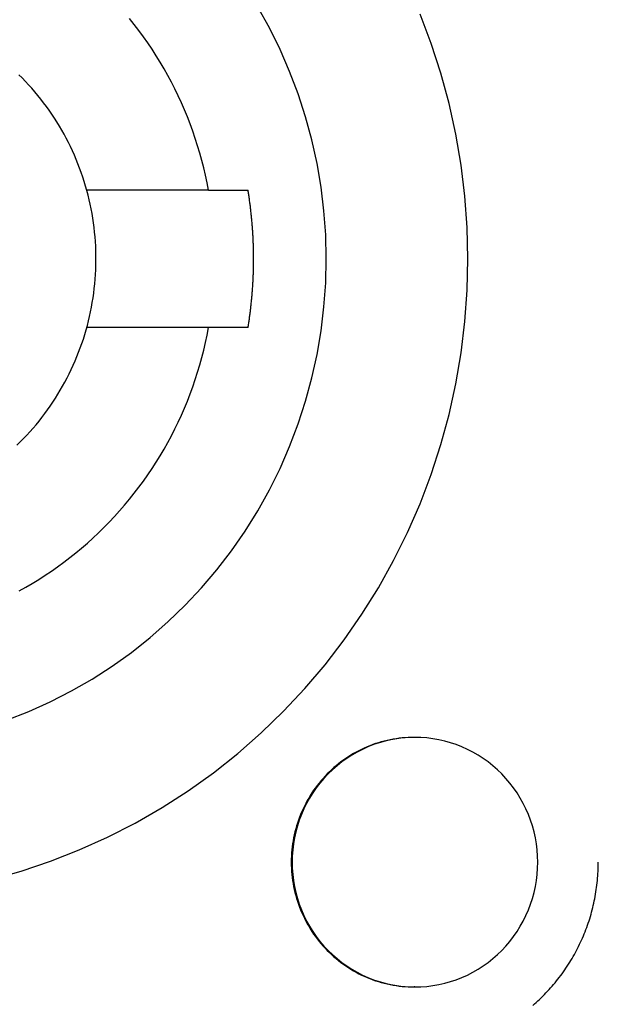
# Model space of a CAD drawing. Extents: x 637 to 3230, y 885 to 2745.
# Tile 118 of 151: x 3062 to 3076, y 1815 to 1838. Entities that reach past the tile are written whole.
import ezdxf

# ---------------------------------------------------------------- set-up
doc = ezdxf.new("R2010")
doc.units = 0
doc.layers.add('KF_GRAVIS_15_REAR', color=7, linetype='CONTINUOUS')

# ---------------------------------------------------------------- blocks, each defined once
blk = doc.blocks.new('KF_GRAVIS_15_REAR')
at = {"layer": 'KF_GRAVIS_15_REAR'}
for p, q in [((44.87808, -418.85), (41.94873, -418.85)), ((44.87808, -418.85), (45.82731, -418.85)), ((44.87808, -422.15), (41.94873, -422.15)), ((45.82731, -422.15), (44.87808, -422.15)), ((49.84182, -432), (49.82089, -432)), ((49.84182, -438), (49.82089, -438))]:
    blk.add_line(p, q, dxfattribs=at)
for points in [[(39.6544, -435.414, 0), (40.3706, -435.213, 0), (41.0763, -434.976, 0), (41.7697, -434.705, 0), (42.4491, -434.399, 0), (43.1129, -434.06, 0), (43.7595, -433.688, 0), (44.3874, -433.284, 0), (44.995, -432.849, 0), (45.5809, -432.385, 0), (46.1437, -431.892, 0), (46.6819, -431.372, 0), (47.1943, -430.825, 0), (47.6798, -430.254, 0), (48.137, -429.659, 0), (48.5649, -429.042, 0), (48.9625, -428.404, 0), (49.3288, -427.748, 0), (49.663, -427.074, 0), (49.9641, -426.384, 0), (50.2316, -425.68, 0), (50.4647, -424.963, 0), (50.6629, -424.236, 0), (50.8258, -423.5, 0), (50.9528, -422.756, 0), (51.0438, -422.007, 0), (51.0985, -421.254, 0), (51.1167, -420.5, 0), (51.0985, -419.746, 0), (51.0438, -418.993, 0), (50.9528, -418.244, 0), (50.8258, -417.5, 0), (50.6629, -416.764, 0), (50.4647, -416.037, 0), (50.2316, -415.32, 0), (49.9641, -414.616, 0)], [(40.0208, -431.587, 0), (40.5519, -431.379, 0), (41.0722, -431.144, 0), (41.5806, -430.885, 0), (42.0758, -430.6, 0), (42.5567, -430.291, 0), (43.022, -429.958, 0), (43.4707, -429.602, 0), (43.9017, -429.225, 0), (44.3139, -428.826, 0), (44.7064, -428.408, 0), (45.0781, -427.97, 0), (45.4283, -427.514, 0), (45.756, -427.042, 0), (46.0605, -426.554, 0), (46.3411, -426.051, 0), (46.597, -425.534, 0), (46.8276, -425.006, 0), (47.0325, -424.467, 0), (47.211, -423.918, 0), (47.3628, -423.361, 0), (47.4875, -422.797, 0), (47.5848, -422.228, 0), (47.6545, -421.654, 0), (47.6964, -421.078, 0), (47.7103, -420.5, 0), (47.6964, -419.922, 0), (47.6545, -419.346, 0), (47.5848, -418.772, 0), (47.4875, -418.203, 0), (47.3628, -417.639, 0), (47.211, -417.082, 0), (47.0325, -416.533, 0), (46.8276, -415.994, 0), (46.597, -415.466, 0), (46.3411, -414.949, 0), (46.0605, -414.446, 0)], [(44.8781, -418.85, 0), (44.8432, -418.669, 0), (44.8047, -418.489, 0), (44.7626, -418.31, 0), (44.7169, -418.132, 0), (44.6676, -417.954, 0), (44.6148, -417.778, 0), (44.5585, -417.603, 0), (44.4986, -417.429, 0), (44.4353, -417.256, 0), (44.3686, -417.085, 0), (44.2984, -416.915, 0), (44.2249, -416.747, 0), (44.1479, -416.58, 0), (44.0677, -416.415, 0), (43.9841, -416.251, 0), (43.8973, -416.089, 0), (43.8073, -415.929, 0), (43.7141, -415.771, 0), (43.6177, -415.615, 0), (43.5182, -415.461, 0), (43.4157, -415.309, 0), (43.3101, -415.159, 0), (43.2015, -415.011, 0), (43.09, -414.866, 0), (42.9757, -414.723, 0)], [(40.2683, -424.975, 0), (40.3487, -424.897, 0), (40.4276, -424.817, 0), (40.5051, -424.736, 0), (40.5811, -424.653, 0), (40.6556, -424.569, 0), (40.7285, -424.484, 0), (40.7999, -424.397, 0), (40.8697, -424.309, 0), (40.9379, -424.219, 0), (41.0044, -424.128, 0), (41.0693, -424.036, 0), (41.1326, -423.943, 0), (41.1941, -423.849, 0), (41.2539, -423.753, 0), (41.312, -423.657, 0), (41.3683, -423.559, 0), (41.4228, -423.461, 0), (41.4756, -423.361, 0), (41.5265, -423.26, 0), (41.5756, -423.159, 0), (41.6228, -423.056, 0), (41.6682, -422.953, 0), (41.7117, -422.849, 0), (41.7533, -422.744, 0), (41.793, -422.638, 0), (41.8308, -422.532, 0), (41.8666, -422.425, 0), (41.9005, -422.317, 0), (41.9324, -422.208, 0), (41.9624, -422.099, 0), (41.9904, -421.99, 0), (42.0164, -421.88, 0), (42.0404, -421.769, 0), (42.0624, -421.658, 0), (42.0823, -421.547, 0), (42.1003, -421.436, 0), (42.1162, -421.324, 0), (42.1301, -421.211, 0), (42.142, -421.099, 0), (42.1518, -420.986, 0), (42.1596, -420.873, 0), (42.1654, -420.76, 0), (42.169, -420.647, 0), (42.1707, -420.534, 0), (42.1703, -420.421, 0), (42.1678, -420.308, 0), (42.1633, -420.195, 0), (42.1568, -420.082, 0), (42.1482, -419.969, 0), (42.1375, -419.856, 0), (42.1248, -419.744, 0), (42.1101, -419.632, 0), (42.0934, -419.52, 0), (42.0746, -419.408, 0), (42.0538, -419.297, 0), (42.0311, -419.187, 0), (42.0063, -419.076, 0), (41.9795, -418.966, 0), (41.9507, -418.857, 0), (41.9199, -418.748, 0), (41.8872, -418.64, 0), (41.8526, -418.533, 0), (41.816, -418.426, 0), (41.7774, -418.32, 0), (41.737, -418.214, 0), (41.6946, -418.11, 0), (41.6504, -418.006, 0), (41.6042, -417.903, 0), (41.5563, -417.801, 0), (41.5064, -417.7, 0), (41.4548, -417.599, 0), (41.4013, -417.5, 0), (41.3461, -417.402, 0), (41.2891, -417.305, 0), (41.2303, -417.208, 0), (41.1698, -417.113, 0), (41.1076, -417.02, 0), (41.0437, -416.927, 0), (40.9782, -416.835, 0), (40.9109, -416.745, 0), (40.8421, -416.656, 0), (40.7717, -416.569, 0), (40.6997, -416.482, 0), (40.6261, -416.397, 0), (40.551, -416.314, 0), (40.4744, -416.232, 0), (40.3964, -416.151, 0), (40.3168, -416.072, 0)], [(45.8273, -422.15, 0), (45.8315, -422.124, 0), (45.8356, -422.099, 0), (45.8396, -422.073, 0), (45.8436, -422.048, 0), (45.8475, -422.022, 0), (45.8514, -421.997, 0), (45.8552, -421.971, 0), (45.8589, -421.945, 0), (45.8625, -421.92, 0), (45.8661, -421.894, 0), (45.8697, -421.868, 0), (45.8731, -421.843, 0), (45.8765, -421.817, 0), (45.8798, -421.791, 0), (45.8831, -421.766, 0), (45.8863, -421.74, 0), (45.8894, -421.714, 0), (45.8925, -421.689, 0), (45.8955, -421.663, 0), (45.8984, -421.637, 0), (45.9013, -421.611, 0), (45.9041, -421.586, 0), (45.9068, -421.56, 0), (45.9095, -421.534, 0), (45.9121, -421.508, 0), (45.9146, -421.483, 0), (45.9171, -421.457, 0), (45.9195, -421.431, 0), (45.9219, -421.405, 0), (45.9241, -421.379, 0), (45.9263, -421.354, 0), (45.9285, -421.328, 0), (45.9306, -421.302, 0), (45.9326, -421.276, 0), (45.9345, -421.25, 0), (45.9364, -421.225, 0), (45.9382, -421.199, 0), (45.94, -421.173, 0), (45.9417, -421.147, 0), (45.9433, -421.121, 0), (45.9448, -421.095, 0), (45.9463, -421.069, 0), (45.9477, -421.044, 0), (45.9491, -421.018, 0), (45.9504, -420.992, 0), (45.9516, -420.966, 0), (45.9527, -420.94, 0), (45.9538, -420.914, 0), (45.9549, -420.888, 0), (45.9558, -420.863, 0), (45.9567, -420.837, 0), (45.9575, -420.811, 0), (45.9583, -420.785, 0), (45.959, -420.759, 0), (45.9596, -420.733, 0), (45.9602, -420.707, 0), (45.9607, -420.681, 0), (45.9611, -420.655, 0), (45.9615, -420.629, 0), (45.9618, -420.604, 0), (45.962, -420.578, 0), (45.9622, -420.552, 0), (45.9623, -420.526, 0), (45.9623, -420.5, 0), (45.9623, -420.474, 0), (45.9622, -420.448, 0), (45.962, -420.422, 0), (45.9618, -420.396, 0), (45.9615, -420.371, 0), (45.9611, -420.345, 0), (45.9607, -420.319, 0), (45.9602, -420.293, 0), (45.9596, -420.267, 0), (45.959, -420.241, 0), (45.9583, -420.215, 0), (45.9575, -420.189, 0), (45.9567, -420.163, 0), (45.9558, -420.137, 0), (45.9549, -420.112, 0), (45.9538, -420.086, 0), (45.9527, -420.06, 0), (45.9516, -420.034, 0), (45.9504, -420.008, 0), (45.9491, -419.982, 0), (45.9477, -419.956, 0), (45.9463, -419.931, 0), (45.9448, -419.905, 0), (45.9433, -419.879, 0), (45.9417, -419.853, 0), (45.94, -419.827, 0), (45.9382, -419.801, 0), (45.9364, -419.775, 0), (45.9345, -419.75, 0), (45.9326, -419.724, 0), (45.9306, -419.698, 0), (45.9285, -419.672, 0), (45.9263, -419.646, 0), (45.9241, -419.621, 0), (45.9219, -419.595, 0), (45.9195, -419.569, 0), (45.9171, -419.543, 0), (45.9146, -419.517, 0), (45.9121, -419.492, 0), (45.9095, -419.466, 0), (45.9068, -419.44, 0), (45.9041, -419.414, 0), (45.9013, -419.389, 0), (45.8984, -419.363, 0), (45.8955, -419.337, 0), (45.8925, -419.311, 0), (45.8894, -419.286, 0), (45.8863, -419.26, 0), (45.8831, -419.234, 0), (45.8798, -419.209, 0), (45.8765, -419.183, 0), (45.8731, -419.157, 0), (45.8697, -419.132, 0), (45.8661, -419.106, 0), (45.8625, -419.08, 0), (45.8589, -419.055, 0), (45.8552, -419.029, 0), (45.8514, -419.003, 0), (45.8475, -418.978, 0), (45.8436, -418.952, 0), (45.8396, -418.927, 0), (45.8356, -418.901, 0), (45.8315, -418.876, 0), (45.8273, -418.85, 0)], [(40.3227, -428.478, 0), (40.4818, -428.39, 0), (40.6391, -428.298, 0), (40.7944, -428.203, 0), (40.9479, -428.104, 0), (41.0993, -428.003, 0), (41.2487, -427.898, 0), (41.3959, -427.791, 0), (41.541, -427.68, 0), (41.6838, -427.566, 0), (41.8243, -427.45, 0), (41.9624, -427.33, 0), (42.0981, -427.208, 0), (42.2314, -427.083, 0), (42.3621, -426.955, 0), (42.4902, -426.824, 0), (42.6156, -426.691, 0), (42.7384, -426.556, 0), (42.8584, -426.418, 0), (42.9757, -426.277, 0), (43.09, -426.134, 0), (43.2015, -425.989, 0), (43.3101, -425.841, 0), (43.4157, -425.691, 0), (43.5182, -425.539, 0), (43.6177, -425.385, 0), (43.7141, -425.229, 0), (43.8073, -425.071, 0), (43.8973, -424.911, 0), (43.9841, -424.749, 0), (44.0677, -424.585, 0), (44.1479, -424.42, 0), (44.2249, -424.253, 0), (44.2984, -424.085, 0), (44.3686, -423.915, 0), (44.4353, -423.744, 0), (44.4986, -423.571, 0), (44.5585, -423.397, 0), (44.6148, -423.222, 0), (44.6676, -423.046, 0), (44.7169, -422.868, 0), (44.7626, -422.69, 0), (44.8047, -422.511, 0), (44.8432, -422.331, 0), (44.8781, -422.15, 0)], [(49.8209, -432, 0), (49.7484, -432.001, 0), (49.6759, -432.004, 0), (49.6035, -432.008, 0), (49.5313, -432.014, 0), (49.4592, -432.023, 0), (49.3874, -432.032, 0), (49.3158, -432.044, 0), (49.2445, -432.058, 0), (49.1736, -432.073, 0), (49.103, -432.09, 0), (49.0329, -432.109, 0), (48.9633, -432.129, 0), (48.8941, -432.151, 0), (48.8256, -432.175, 0), (48.7576, -432.201, 0), (48.6903, -432.228, 0), (48.6236, -432.257, 0), (48.5577, -432.288, 0), (48.4925, -432.32, 0), (48.4282, -432.354, 0), (48.3647, -432.39, 0), (48.302, -432.427, 0), (48.2403, -432.465, 0), (48.1795, -432.506, 0), (48.1197, -432.547, 0), (48.0609, -432.59, 0), (48.0032, -432.635, 0), (47.9466, -432.681, 0), (47.8911, -432.728, 0), (47.8368, -432.777, 0), (47.7837, -432.827, 0), (47.7318, -432.879, 0), (47.6812, -432.931, 0), (47.6318, -432.985, 0), (47.5838, -433.04, 0), (47.5371, -433.097, 0), (47.4918, -433.154, 0), (47.4479, -433.213, 0), (47.4054, -433.273, 0), (47.3644, -433.333, 0), (47.3248, -433.395, 0), (47.2868, -433.458, 0), (47.2503, -433.521, 0), (47.2153, -433.586, 0), (47.1819, -433.651, 0), (47.1501, -433.717, 0), (47.1199, -433.784, 0), (47.0914, -433.852, 0), (47.0644, -433.92, 0), (47.0392, -433.989, 0), (47.0156, -434.059, 0), (46.9937, -434.129, 0), (46.9735, -434.2, 0), (46.955, -434.271, 0), (46.9382, -434.343, 0), (46.9232, -434.415, 0), (46.91, -434.487, 0), (46.8984, -434.56, 0), (46.8887, -434.633, 0), (46.8807, -434.706, 0), (46.8745, -434.779, 0), (46.87, -434.853, 0), (46.8674, -434.926, 0), (46.8665, -435, 0), (46.8674, -435.074, 0), (46.87, -435.147, 0), (46.8745, -435.221, 0), (46.8807, -435.294, 0), (46.8887, -435.367, 0), (46.8984, -435.44, 0), (46.91, -435.513, 0), (46.9232, -435.585, 0), (46.9382, -435.657, 0), (46.955, -435.729, 0), (46.9735, -435.8, 0), (46.9937, -435.871, 0), (47.0156, -435.941, 0), (47.0392, -436.011, 0), (47.0644, -436.08, 0), (47.0914, -436.148, 0), (47.1199, -436.216, 0), (47.1501, -436.283, 0), (47.1819, -436.349, 0), (47.2153, -436.414, 0), (47.2503, -436.479, 0), (47.2868, -436.542, 0), (47.3248, -436.605, 0), (47.3644, -436.667, 0), (47.4054, -436.727, 0), (47.4479, -436.787, 0), (47.4918, -436.846, 0), (47.5371, -436.903, 0), (47.5838, -436.96, 0), (47.6318, -437.015, 0), (47.6812, -437.069, 0), (47.7318, -437.121, 0), (47.7837, -437.173, 0), (47.8368, -437.223, 0), (47.8911, -437.272, 0), (47.9466, -437.319, 0), (48.0032, -437.365, 0), (48.0609, -437.41, 0), (48.1197, -437.453, 0), (48.1795, -437.494, 0), (48.2403, -437.535, 0), (48.302, -437.573, 0), (48.3647, -437.61, 0), (48.4282, -437.646, 0), (48.4925, -437.68, 0), (48.5577, -437.712, 0), (48.6236, -437.743, 0), (48.6903, -437.772, 0), (48.7576, -437.799, 0), (48.8256, -437.825, 0), (48.8941, -437.849, 0), (48.9633, -437.871, 0), (49.0329, -437.891, 0), (49.103, -437.91, 0), (49.1736, -437.927, 0), (49.2445, -437.942, 0), (49.3158, -437.956, 0), (49.3874, -437.968, 0), (49.4592, -437.977, 0), (49.5313, -437.986, 0), (49.6035, -437.992, 0), (49.6759, -437.996, 0), (49.7484, -437.999, 0), (49.8209, -438, 0)], [(49.8209, -432, 0), (49.7484, -432.001, 0), (49.6759, -432.004, 0), (49.6035, -432.008, 0), (49.5313, -432.014, 0), (49.4592, -432.023, 0), (49.3874, -432.032, 0), (49.3158, -432.044, 0), (49.2445, -432.058, 0), (49.1736, -432.073, 0), (49.103, -432.09, 0), (49.0329, -432.109, 0), (48.9633, -432.129, 0), (48.8941, -432.151, 0), (48.8256, -432.175, 0), (48.7576, -432.201, 0), (48.6903, -432.228, 0), (48.6236, -432.257, 0), (48.5577, -432.288, 0), (48.4925, -432.32, 0), (48.4282, -432.354, 0), (48.3647, -432.39, 0), (48.302, -432.427, 0), (48.2403, -432.465, 0), (48.1795, -432.506, 0), (48.1197, -432.547, 0), (48.0609, -432.59, 0), (48.0032, -432.635, 0), (47.9466, -432.681, 0), (47.8911, -432.728, 0), (47.8368, -432.777, 0), (47.7837, -432.827, 0), (47.7318, -432.879, 0), (47.6812, -432.931, 0), (47.6318, -432.985, 0), (47.5838, -433.04, 0), (47.5371, -433.097, 0), (47.4918, -433.154, 0), (47.4479, -433.213, 0), (47.4054, -433.273, 0), (47.3644, -433.333, 0), (47.3248, -433.395, 0), (47.2868, -433.458, 0), (47.2503, -433.521, 0), (47.2153, -433.586, 0), (47.1819, -433.651, 0), (47.1501, -433.717, 0), (47.1199, -433.784, 0), (47.0914, -433.852, 0), (47.0644, -433.92, 0), (47.0392, -433.989, 0), (47.0156, -434.059, 0), (46.9937, -434.129, 0), (46.9735, -434.2, 0), (46.955, -434.271, 0), (46.9382, -434.343, 0), (46.9232, -434.415, 0), (46.91, -434.487, 0), (46.8984, -434.56, 0), (46.8887, -434.633, 0), (46.8807, -434.706, 0), (46.8745, -434.779, 0), (46.87, -434.853, 0), (46.8674, -434.926, 0), (46.8665, -435, 0), (46.8674, -435.074, 0), (46.87, -435.147, 0), (46.8745, -435.221, 0), (46.8807, -435.294, 0), (46.8887, -435.367, 0), (46.8984, -435.44, 0), (46.91, -435.513, 0), (46.9232, -435.585, 0), (46.9382, -435.657, 0), (46.955, -435.729, 0), (46.9735, -435.8, 0), (46.9937, -435.871, 0), (47.0156, -435.941, 0), (47.0392, -436.011, 0), (47.0644, -436.08, 0), (47.0914, -436.148, 0), (47.1199, -436.216, 0), (47.1501, -436.283, 0), (47.1819, -436.349, 0), (47.2153, -436.414, 0), (47.2503, -436.479, 0), (47.2868, -436.542, 0), (47.3248, -436.605, 0), (47.3644, -436.667, 0), (47.4054, -436.727, 0), (47.4479, -436.787, 0), (47.4918, -436.846, 0), (47.5371, -436.903, 0), (47.5838, -436.96, 0), (47.6318, -437.015, 0), (47.6812, -437.069, 0), (47.7318, -437.121, 0), (47.7837, -437.173, 0), (47.8368, -437.223, 0), (47.8911, -437.272, 0), (47.9466, -437.319, 0), (48.0032, -437.365, 0), (48.0609, -437.41, 0), (48.1197, -437.453, 0), (48.1795, -437.494, 0), (48.2403, -437.535, 0), (48.302, -437.573, 0), (48.3647, -437.61, 0), (48.4282, -437.646, 0), (48.4925, -437.68, 0), (48.5577, -437.712, 0), (48.6236, -437.743, 0), (48.6903, -437.772, 0), (48.7576, -437.799, 0), (48.8256, -437.825, 0), (48.8941, -437.849, 0), (48.9633, -437.871, 0), (49.0329, -437.891, 0), (49.103, -437.91, 0), (49.1736, -437.927, 0), (49.2445, -437.942, 0), (49.3158, -437.956, 0), (49.3874, -437.968, 0), (49.4592, -437.977, 0), (49.5313, -437.986, 0), (49.6035, -437.992, 0), (49.6759, -437.996, 0), (49.7484, -437.999, 0), (49.8209, -438, 0)], [(49.8418, -432, 0), (49.6969, -432.004, 0), (49.5522, -432.014, 0), (49.4083, -432.032, 0), (49.2654, -432.058, 0), (49.124, -432.09, 0), (48.9842, -432.129, 0), (48.8465, -432.175, 0), (48.7112, -432.228, 0), (48.5786, -432.288, 0), (48.4491, -432.354, 0), (48.3229, -432.427, 0), (48.2004, -432.506, 0), (48.0819, -432.59, 0), (47.9676, -432.681, 0), (47.8578, -432.777, 0), (47.7527, -432.879, 0), (47.6527, -432.985, 0), (47.558, -433.097, 0), (47.4688, -433.213, 0), (47.3853, -433.333, 0), (47.3077, -433.458, 0), (47.2363, -433.586, 0), (47.1711, -433.717, 0), (47.1123, -433.852, 0), (47.0601, -433.989, 0), (47.0146, -434.129, 0), (46.9759, -434.271, 0), (46.9442, -434.415, 0), (46.9194, -434.56, 0), (46.9016, -434.706, 0), (46.891, -434.853, 0), (46.8874, -435, 0), (46.891, -435.147, 0), (46.9016, -435.294, 0), (46.9194, -435.44, 0), (46.9442, -435.585, 0), (46.9759, -435.729, 0), (47.0146, -435.871, 0), (47.0601, -436.011, 0), (47.1123, -436.148, 0), (47.1711, -436.283, 0), (47.2363, -436.414, 0), (47.3077, -436.542, 0), (47.3853, -436.667, 0), (47.4688, -436.787, 0), (47.558, -436.903, 0), (47.6527, -437.015, 0), (47.7527, -437.121, 0), (47.8578, -437.223, 0), (47.9676, -437.319, 0), (48.0819, -437.41, 0), (48.2004, -437.494, 0), (48.3229, -437.573, 0), (48.4491, -437.646, 0), (48.5786, -437.712, 0), (48.7112, -437.772, 0), (48.8465, -437.825, 0), (48.9842, -437.871, 0), (49.124, -437.91, 0), (49.2654, -437.942, 0), (49.4083, -437.968, 0), (49.5522, -437.986, 0), (49.6969, -437.996, 0), (49.8418, -438, 0), (49.9868, -437.996, 0), (50.1314, -437.986, 0), (50.2753, -437.968, 0), (50.4182, -437.942, 0), (50.5597, -437.91, 0), (50.6994, -437.871, 0), (50.8371, -437.825, 0), (50.9724, -437.772, 0), (51.105, -437.712, 0), (51.2345, -437.646, 0), (51.3607, -437.573, 0), (51.4832, -437.494, 0), (51.6018, -437.41, 0), (51.7161, -437.319, 0), (51.8259, -437.223, 0), (51.9309, -437.121, 0), (52.0309, -437.015, 0), (52.1256, -436.903, 0), (52.2148, -436.787, 0), (52.2983, -436.667, 0), (52.3759, -436.542, 0), (52.4474, -436.414, 0), (52.5126, -436.283, 0), (52.5714, -436.148, 0), (52.6235, -436.011, 0), (52.669, -435.871, 0), (52.7077, -435.729, 0), (52.7395, -435.585, 0), (52.7643, -435.44, 0), (52.782, -435.294, 0), (52.7927, -435.147, 0), (52.7962, -435, 0), (52.7927, -434.853, 0), (52.782, -434.706, 0), (52.7643, -434.56, 0), (52.7395, -434.415, 0), (52.7077, -434.271, 0), (52.669, -434.129, 0), (52.6235, -433.989, 0), (52.5714, -433.852, 0), (52.5126, -433.717, 0), (52.4474, -433.586, 0), (52.3759, -433.458, 0), (52.2983, -433.333, 0), (52.2148, -433.213, 0), (52.1256, -433.097, 0), (52.0309, -432.985, 0), (51.9309, -432.879, 0), (51.8259, -432.777, 0), (51.7161, -432.681, 0), (51.6018, -432.59, 0), (51.4832, -432.506, 0), (51.3607, -432.427, 0), (51.2345, -432.354, 0), (51.105, -432.288, 0), (50.9724, -432.228, 0), (50.8371, -432.175, 0), (50.6994, -432.129, 0), (50.5597, -432.09, 0), (50.4182, -432.058, 0), (50.2753, -432.032, 0), (50.1314, -432.014, 0), (49.9868, -432.004, 0), (49.8418, -432, 0)], [(52.6741, -438.443, 0), (52.7155, -438.407, 0), (52.7565, -438.371, 0), (52.797, -438.334, 0), (52.8371, -438.297, 0), (52.8767, -438.259, 0), (52.9158, -438.221, 0), (52.9545, -438.182, 0), (52.9927, -438.143, 0), (53.0305, -438.103, 0), (53.0677, -438.063, 0), (53.1045, -438.022, 0), (53.1408, -437.981, 0), (53.1766, -437.939, 0), (53.2118, -437.897, 0), (53.2466, -437.855, 0), (53.2808, -437.812, 0), (53.3145, -437.769, 0), (53.3477, -437.725, 0), (53.3804, -437.681, 0), (53.4125, -437.636, 0), (53.4441, -437.591, 0), (53.4752, -437.546, 0), (53.5057, -437.5, 0), (53.5356, -437.454, 0), (53.565, -437.407, 0), (53.5938, -437.361, 0), (53.622, -437.313, 0), (53.6497, -437.266, 0), (53.6768, -437.218, 0), (53.7033, -437.17, 0), (53.7292, -437.121, 0), (53.7546, -437.072, 0), (53.7793, -437.023, 0), (53.8035, -436.974, 0), (53.827, -436.924, 0), (53.85, -436.874, 0), (53.8723, -436.824, 0), (53.8941, -436.773, 0), (53.9152, -436.722, 0), (53.9357, -436.671, 0), (53.9556, -436.62, 0), (53.9748, -436.568, 0), (53.9935, -436.516, 0), (54.0115, -436.464, 0), (54.0288, -436.412, 0), (54.0456, -436.359, 0), (54.0617, -436.306, 0), (54.0772, -436.253, 0), (54.092, -436.2, 0), (54.1062, -436.147, 0), (54.1197, -436.093, 0), (54.1326, -436.04, 0), (54.1448, -435.986, 0), (54.1564, -435.932, 0), (54.1674, -435.878, 0), (54.1776, -435.824, 0), (54.1873, -435.769, 0), (54.1962, -435.715, 0), (54.2046, -435.66, 0), (54.2122, -435.606, 0), (54.2192, -435.551, 0), (54.2255, -435.496, 0), (54.2312, -435.441, 0), (54.2362, -435.386, 0), (54.2405, -435.331, 0), (54.2442, -435.276, 0), (54.2472, -435.221, 0), (54.2495, -435.166, 0), (54.2512, -435.11, 0), (54.2522, -435.055, 0), (54.2525, -435, 0)]]:
    blk.add_polyline3d(points, dxfattribs=at)

msp = doc.modelspace()

# ---------------------------------------------------------------- block references
at = {"layer": 'KF_GRAVIS_15_REAR'}
msp.add_blockref('KF_GRAVIS_15_REAR', (3021.439, 2253.101), dxfattribs=at)

doc.saveas('drawing.dxf')
